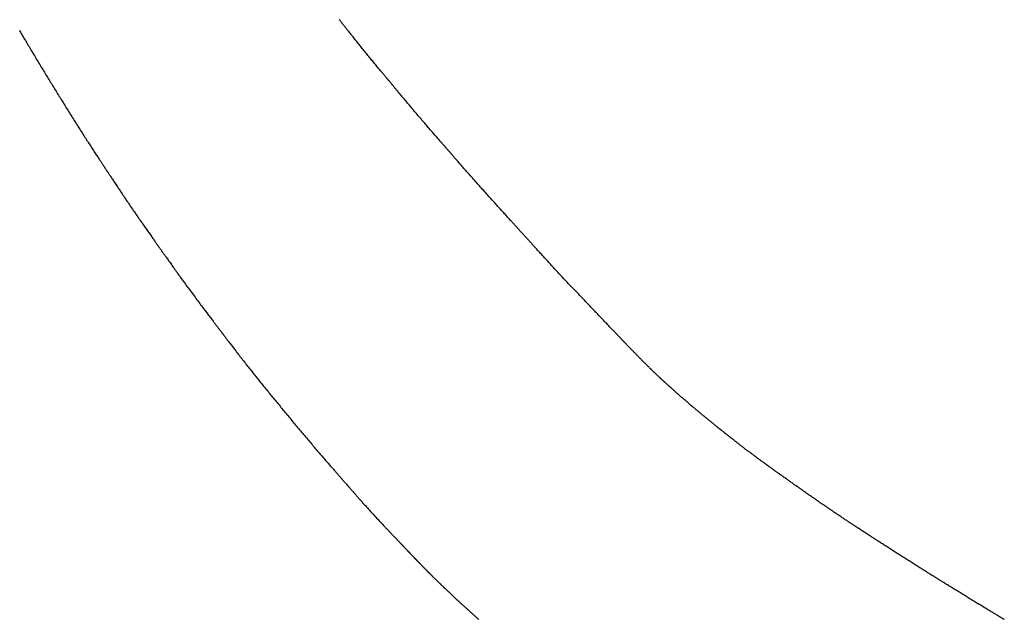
# Model space of a CAD drawing. Header units: millimetres. Extents: x -4577 to 1032787, y -66234 to 201209.
# Tile 153 of 256: x 4372.92 to 4375.88, y -8938.49 to -8936.69. Entities that reach past the tile are written whole.
import ezdxf

# ---------------------------------------------------------------- set-up
doc = ezdxf.new("R2010")
doc.units = ezdxf.units.MM
doc.linetypes.add('510_5_2OG_ELT_1004$0$11-07-22_DS_2OG$0$AUSGEZOGEN', pattern=[0])
doc.layers.add('510_5_2OG_ELT_1004$0$11-07-22_DS_2OG$0$EBENE_1', color=8, linetype='510_5_2OG_ELT_1004$0$11-07-22_DS_2OG$0$AUSGEZOGEN')

# ---------------------------------------------------------------- blocks, each defined once
blk = doc.blocks.new('510_5_2OG_ELT_1004')
at = {"layer": '510_5_2OG_ELT_1004$0$11-07-22_DS_2OG$0$EBENE_1'}
for points in [[(4372.9234, -8936.6688), (4372.9253, -8936.672), (4372.9272, -8936.6753), (4372.9291, -8936.6786), (4372.9311, -8936.682), (4372.9331, -8936.6855), (4372.9352, -8936.689), (4372.9372, -8936.6925), (4372.9393, -8936.6961), (4372.9415, -8936.6998), (4372.9436, -8936.7035), (4372.9458, -8936.7072), (4372.948, -8936.7109), (4372.9502, -8936.7147), (4372.9524, -8936.7185), (4372.9547, -8936.7223), (4372.957, -8936.7261), (4372.9592, -8936.7299), (4372.9615, -8936.7338), (4372.9638, -8936.7376), (4372.9661, -8936.7415), (4372.9684, -8936.7453), (4372.9707, -8936.7492), (4372.973, -8936.753), (4372.9753, -8936.7568), (4372.9776, -8936.7607), (4372.98, -8936.7645), (4372.9823, -8936.7684), (4372.9846, -8936.7722), (4372.9869, -8936.776), (4372.9893, -8936.7799), (4372.9916, -8936.7837), (4372.9939, -8936.7875), (4372.9962, -8936.7914), (4372.9986, -8936.7952), (4373.0009, -8936.799), (4373.0033, -8936.8028), (4373.0056, -8936.8067), (4373.008, -8936.8105), (4373.0103, -8936.8143), (4373.0126, -8936.8181), (4373.015, -8936.8219), (4373.0173, -8936.8258), (4373.0197, -8936.8296), (4373.022, -8936.8334), (4373.0244, -8936.8372), (4373.0267, -8936.841), (4373.0291, -8936.8448), (4373.0314, -8936.8487), (4373.0338, -8936.8525), (4373.0362, -8936.8563), (4373.0385, -8936.8601), (4373.0409, -8936.8639), (4373.0432, -8936.8678), (4373.0456, -8936.8716), (4373.0479, -8936.8754), (4373.0503, -8936.8792), (4373.0526, -8936.883), (4373.055, -8936.8868), (4373.0573, -8936.8906), (4373.0597, -8936.8945), (4373.0621, -8936.8983), (4373.0644, -8936.9021), (4373.0668, -8936.9059), (4373.0692, -8936.9097), (4373.0715, -8936.9135), (4373.0739, -8936.9173), (4373.0763, -8936.9211), (4373.0786, -8936.9249), (4373.081, -8936.9287), (4373.0834, -8936.9325), (4373.0858, -8936.9363), (4373.0882, -8936.9401), (4373.0905, -8936.9439), (4373.0929, -8936.9477), (4373.0953, -8936.9515), (4373.0977, -8936.9553), (4373.1001, -8936.9591), (4373.1025, -8936.9629), (4373.1049, -8936.9667), (4373.1073, -8936.9704), (4373.1097, -8936.9742), (4373.1122, -8936.978), (4373.1146, -8936.9818), (4373.117, -8936.9855), (4373.1194, -8936.9892), (4373.1218, -8936.9929), (4373.1241, -8936.9966), (4373.1265, -8937.0003), (4373.1288, -8937.0039), (4373.1312, -8937.0075), (4373.1335, -8937.011), (4373.1357, -8937.0145), (4373.138, -8937.0179), (4373.1402, -8937.0213), (4373.1423, -8937.0246), (4373.1445, -8937.0279), (4373.1466, -8937.0311), (4373.1486, -8937.0342), (4373.1506, -8937.0373), (4373.1526, -8937.0403), (4373.1545, -8937.0432), (4373.1563, -8937.046), (4373.1581, -8937.0487), (4373.1598, -8937.0513), (4373.1615, -8937.0539), (4373.1631, -8937.0563), (4373.1646, -8937.0586), (4373.1661, -8937.0608), (4373.1675, -8937.0629), (4373.1688, -8937.0649), (4373.17, -8937.0668), (4373.1712, -8937.0685), (4373.1722, -8937.0701), (4373.1732, -8937.0716), (4373.1742, -8937.0731), (4373.175, -8937.0744), (4373.1758, -8937.0756), (4373.1766, -8937.0767), (4373.1772, -8937.0777), (4373.1779, -8937.0787), (4373.179, -8937.0804), (4373.1799, -8937.0817), (4373.1806, -8937.0828), (4373.1816, -8937.0844), (4373.1826, -8937.0858), (4373.1835, -8937.0872), (4373.1843, -8937.0884), (4373.1849, -8937.0893), (4373.1857, -8937.0905), (4373.1871, -8937.0928), (4373.1877, -8937.0937), (4373.1884, -8937.0947), (4373.1891, -8937.0957), (4373.1899, -8937.0969), (4373.1907, -8937.0982), (4373.1916, -8937.0996), (4373.1926, -8937.1011), (4373.1937, -8937.1026), (4373.1948, -8937.1044), (4373.196, -8937.1062), (4373.1973, -8937.1081), (4373.1987, -8937.1102), (4373.2001, -8937.1124), (4373.2016, -8937.1148), (4373.2033, -8937.1172), (4373.2049, -8937.1197), (4373.2067, -8937.1224), (4373.2085, -8937.1252), (4373.2104, -8937.128), (4373.2123, -8937.131), (4373.2144, -8937.134), (4373.2164, -8937.1371), (4373.2186, -8937.1403), (4373.2207, -8937.1436), (4373.223, -8937.1469), (4373.2252, -8937.1503), (4373.2275, -8937.1538), (4373.2299, -8937.1574), (4373.2323, -8937.161), (4373.2347, -8937.1646), (4373.2372, -8937.1683), (4373.2397, -8937.172), (4373.2422, -8937.1758), (4373.2448, -8937.1796), (4373.2474, -8937.1834), (4373.25, -8937.1872), (4373.2526, -8937.1911), (4373.2552, -8937.195), (4373.2578, -8937.1988), (4373.2605, -8937.2027), (4373.2631, -8937.2066), (4373.2658, -8937.2105), (4373.2685, -8937.2144), (4373.2711, -8937.2183), (4373.2738, -8937.2221), (4373.2764, -8937.226), (4373.2791, -8937.2298), (4373.2817, -8937.2336), (4373.2843, -8937.2373), (4373.2869, -8937.2411), (4373.2894, -8937.2447), (4373.292, -8937.2484), (4373.2945, -8937.252), (4373.2969, -8937.2555), (4373.2994, -8937.259), (4373.3018, -8937.2624), (4373.3041, -8937.2658), (4373.3064, -8937.2691), (4373.3087, -8937.2723), (4373.3109, -8937.2754), (4373.313, -8937.2785), (4373.3151, -8937.2815), (4373.3172, -8937.2843), (4373.3191, -8937.2871), (4373.321, -8937.2898), (4373.3229, -8937.2924), (4373.3246, -8937.2949), (4373.3263, -8937.2973), (4373.3279, -8937.2996), (4373.3294, -8937.3017), (4373.3309, -8937.3038), (4373.3322, -8937.3057), (4373.3335, -8937.3074), (4373.3347, -8937.3091), (4373.3358, -8937.3107), (4373.3368, -8937.3121), (4373.3377, -8937.3135), (4373.3386, -8937.3147), (4373.3394, -8937.3158), (4373.3402, -8937.3169), (4373.3409, -8937.3179), (4373.342, -8937.3195), (4373.343, -8937.3209), (4373.3438, -8937.322), (4373.3449, -8937.3236), (4373.3455, -8937.3245), (4373.3468, -8937.3262), (4373.3476, -8937.3274), (4373.3483, -8937.3283), (4373.3491, -8937.3295), (4373.3501, -8937.3309), (4373.3507, -8937.3318), (4373.3513, -8937.3327), (4373.352, -8937.3337), (4373.3528, -8937.3348), (4373.3537, -8937.336), (4373.3546, -8937.3373), (4373.3556, -8937.3387), (4373.3566, -8937.3402), (4373.3578, -8937.3418), (4373.359, -8937.3435), (4373.3603, -8937.3454), (4373.3617, -8937.3474), (4373.3632, -8937.3495), (4373.3648, -8937.3517), (4373.3665, -8937.3541), (4373.3682, -8937.3566), (4373.3701, -8937.3592), (4373.372, -8937.3619), (4373.374, -8937.3647), (4373.3761, -8937.3676), (4373.3782, -8937.3706), (4373.3804, -8937.3737), (4373.3827, -8937.3769), (4373.385, -8937.3802), (4373.3874, -8937.3835), (4373.3898, -8937.3869), (4373.3923, -8937.3904), (4373.3948, -8937.394), (4373.3974, -8937.3976), (4373.4, -8937.4012), (4373.4027, -8937.4049), (4373.4054, -8937.4087), (4373.4081, -8937.4125), (4373.4109, -8937.4163), (4373.4137, -8937.4202), (4373.4165, -8937.4241), (4373.4194, -8937.428), (4373.4222, -8937.432), (4373.4251, -8937.4359), (4373.428, -8937.4399), (4373.4309, -8937.4438), (4373.4338, -8937.4478), (4373.4367, -8937.4518), (4373.4397, -8937.4557), (4373.4426, -8937.4597), (4373.4455, -8937.4636), (4373.4484, -8937.4675), (4373.4513, -8937.4714), (4373.4541, -8937.4753), (4373.457, -8937.4791), (4373.4598, -8937.4829), (4373.4626, -8937.4867), (4373.4654, -8937.4904), (4373.4682, -8937.4941), (4373.4709, -8937.4977), (4373.4736, -8937.5013), (4373.4762, -8937.5048), (4373.4788, -8937.5082), (4373.4814, -8937.5116), (4373.4839, -8937.5149), (4373.4863, -8937.5181), (4373.4887, -8937.5213), (4373.491, -8937.5244), (4373.4933, -8937.5273), (4373.4955, -8937.5302), (4373.4976, -8937.533), (4373.4997, -8937.5358), (4373.5017, -8937.5384), (4373.5036, -8937.5409), (4373.5054, -8937.5432), (4373.5071, -8937.5455), (4373.5088, -8937.5477), (4373.5103, -8937.5497), (4373.5118, -8937.5516), (4373.5131, -8937.5534), (4373.5144, -8937.5551), (4373.5156, -8937.5567), (4373.5168, -8937.5582), (4373.5178, -8937.5596), (4373.5188, -8937.5609), (4373.5198, -8937.5621), (4373.5206, -8937.5633), (4373.5214, -8937.5643), (4373.5222, -8937.5653), (4373.5228, -8937.5662), (4373.524, -8937.5678), (4373.5251, -8937.5691), (4373.5259, -8937.5703), (4373.5267, -8937.5712), (4373.5278, -8937.5727), (4373.5287, -8937.5739), (4373.5296, -8937.575), (4373.5306, -8937.5764), (4373.5312, -8937.5772), (4373.5319, -8937.5781), (4373.5327, -8937.5792), (4373.5337, -8937.5805), (4373.5349, -8937.582), (4373.5355, -8937.5828), (4373.5362, -8937.5838), (4373.537, -8937.5848), (4373.5378, -8937.5858), (4373.5387, -8937.587), (4373.5396, -8937.5882), (4373.5406, -8937.5895), (4373.5417, -8937.5909), (4373.5428, -8937.5924), (4373.544, -8937.594), (4373.5453, -8937.5957), (4373.5467, -8937.5975), (4373.5482, -8937.5994), (4373.5497, -8937.6015), (4373.5513, -8937.6036), (4373.553, -8937.6058), (4373.5548, -8937.6082), (4373.5567, -8937.6106), (4373.5586, -8937.6132), (4373.5606, -8937.6158), (4373.5627, -8937.6185), (4373.5648, -8937.6213), (4373.567, -8937.6241), (4373.5693, -8937.6271), (4373.5716, -8937.6301), (4373.5739, -8937.6332), (4373.5763, -8937.6363), (4373.5788, -8937.6395), (4373.5813, -8937.6428), (4373.5838, -8937.6461), (4373.5864, -8937.6494), (4373.5891, -8937.6528), (4373.5917, -8937.6562), (4373.5944, -8937.6597), (4373.5971, -8937.6632), (4373.5999, -8937.6667), (4373.6026, -8937.6703), (4373.6054, -8937.6738), (4373.6082, -8937.6774), (4373.6111, -8937.681), (4373.6139, -8937.6846), (4373.6167, -8937.6882), (4373.6196, -8937.6919), (4373.6225, -8937.6955), (4373.6253, -8937.6991), (4373.6282, -8937.7027), (4373.6311, -8937.7063), (4373.6339, -8937.7099), (4373.6368, -8937.7134), (4373.6397, -8937.717), (4373.6426, -8937.7206), (4373.6455, -8937.7242), (4373.6484, -8937.7278), (4373.6513, -8937.7314), (4373.6542, -8937.7349), (4373.6571, -8937.7385), (4373.66, -8937.7421), (4373.6629, -8937.7456), (4373.6658, -8937.7492), (4373.6687, -8937.7528), (4373.6716, -8937.7563), (4373.6745, -8937.7599), (4373.6774, -8937.7635), (4373.6804, -8937.767), (4373.6833, -8937.7706), (4373.6862, -8937.7741), (4373.6891, -8937.7777), (4373.692, -8937.7813), (4373.695, -8937.7848), (4373.6979, -8937.7884), (4373.7008, -8937.7919), (4373.7037, -8937.7955), (4373.7067, -8937.799), (4373.7096, -8937.8026), (4373.7125, -8937.8061), (4373.7154, -8937.8097), (4373.7184, -8937.8132), (4373.7213, -8937.8168), (4373.7242, -8937.8204), (4373.7271, -8937.8239), (4373.7301, -8937.8275), (4373.733, -8937.831), (4373.7359, -8937.8346), (4373.7389, -8937.8381), (4373.7418, -8937.8417), (4373.7447, -8937.8452), (4373.7477, -8937.8487), (4373.7506, -8937.8523), (4373.7535, -8937.8558), (4373.7565, -8937.8594), (4373.7594, -8937.8629), (4373.7624, -8937.8665), (4373.7653, -8937.87), (4373.7683, -8937.8735), (4373.7712, -8937.8771), (4373.7742, -8937.8806), (4373.7771, -8937.8841), (4373.7801, -8937.8876), (4373.783, -8937.8912), (4373.786, -8937.8947), (4373.789, -8937.8982), (4373.792, -8937.9017), (4373.7949, -8937.9052), (4373.7979, -8937.9087), (4373.8009, -8937.9122), (4373.8039, -8937.9157), (4373.8068, -8937.9192), (4373.8098, -8937.9227), (4373.8128, -8937.9261), (4373.8157, -8937.9295), (4373.8186, -8937.9329), (4373.8215, -8937.9363), (4373.8244, -8937.9397), (4373.8273, -8937.943), (4373.8301, -8937.9462), (4373.8329, -8937.9495), (4373.8357, -8937.9527), (4373.8384, -8937.9558), (4373.8411, -8937.9589), (4373.8437, -8937.9619), (4373.8463, -8937.9649), (4373.8489, -8937.9679), (4373.8514, -8937.9707), (4373.8538, -8937.9736), (4373.8562, -8937.9763), (4373.8585, -8937.979), (4373.8608, -8937.9816), (4373.863, -8937.9841), (4373.8652, -8937.9865), (4373.8672, -8937.9889), (4373.8692, -8937.9912), (4373.8711, -8937.9934), (4373.873, -8937.9954), (4373.8747, -8937.9975), (4373.8764, -8937.9994), (4373.878, -8938.0012), (4373.8795, -8938.0029), (4373.881, -8938.0046), (4373.8823, -8938.0062), (4373.8837, -8938.0077), (4373.8849, -8938.0091), (4373.8861, -8938.0105), (4373.8872, -8938.0118), (4373.8883, -8938.013), (4373.8893, -8938.0142), (4373.8903, -8938.0153), (4373.8912, -8938.0163), (4373.8921, -8938.0174), (4373.893, -8938.0183), (4373.8938, -8938.0192), (4373.8946, -8938.0201), (4373.8953, -8938.021), (4373.896, -8938.0218), (4373.8973, -8938.0233), (4373.8986, -8938.0247), (4373.8998, -8938.0261), (4373.9009, -8938.0274), (4373.902, -8938.0287), (4373.9031, -8938.0299), (4373.9043, -8938.0312), (4373.9054, -8938.0325), (4373.9066, -8938.0339), (4373.9085, -8938.0361), (4373.9092, -8938.0368), (4373.9099, -8938.0376), (4373.9106, -8938.0384), (4373.9113, -8938.0393), (4373.9121, -8938.0402), (4373.9129, -8938.0411), (4373.9137, -8938.042), (4373.9145, -8938.043), (4373.9154, -8938.044), (4373.9163, -8938.045), (4373.9173, -8938.0461), (4373.9183, -8938.0472), (4373.9193, -8938.0484), (4373.9204, -8938.0496), (4373.9215, -8938.0509), (4373.9226, -8938.0522), (4373.9238, -8938.0536), (4373.9251, -8938.055), (4373.9264, -8938.0565), (4373.9278, -8938.0581), (4373.9292, -8938.0597), (4373.9306, -8938.0613), (4373.9321, -8938.063), (4373.9336, -8938.0648), (4373.9352, -8938.0666), (4373.9368, -8938.0684), (4373.9385, -8938.0703), (4373.9402, -8938.0723), (4373.942, -8938.0743), (4373.9437, -8938.0763), (4373.9455, -8938.0783), (4373.9474, -8938.0804), (4373.9493, -8938.0825), (4373.9512, -8938.0847), (4373.9531, -8938.0869), (4373.955, -8938.0891), (4373.957, -8938.0913), (4373.959, -8938.0935), (4373.961, -8938.0958), (4373.9631, -8938.0981), (4373.9651, -8938.1004), (4373.9672, -8938.1027), (4373.9693, -8938.105), (4373.9714, -8938.1074), (4373.9735, -8938.1097), (4373.9756, -8938.1121), (4373.9778, -8938.1144), (4373.9799, -8938.1168), (4373.9821, -8938.1191), (4373.9842, -8938.1215), (4373.9864, -8938.1238), (4373.9885, -8938.1261), (4373.9906, -8938.1285), (4373.9928, -8938.1308), (4373.9949, -8938.1331), (4373.9971, -8938.1354), (4373.9992, -8938.1377), (4374.0013, -8938.1399), (4374.0034, -8938.1422), (4374.0055, -8938.1444), (4374.0075, -8938.1466), (4374.0096, -8938.1488), (4374.0116, -8938.151), (4374.0136, -8938.1531), (4374.0156, -8938.1552), (4374.0176, -8938.1573), (4374.0195, -8938.1594), (4374.0214, -8938.1614), (4374.0233, -8938.1634), (4374.0251, -8938.1653), (4374.027, -8938.1672), (4374.0287, -8938.1691), (4374.0305, -8938.1709), (4374.0322, -8938.1727), (4374.0338, -8938.1745), (4374.0355, -8938.1762), (4374.037, -8938.1778), (4374.0386, -8938.1794), (4374.0401, -8938.181), (4374.0415, -8938.1825), (4374.0429, -8938.184), (4374.0442, -8938.1854), (4374.0455, -8938.1868), (4374.0468, -8938.1881), (4374.048, -8938.1894), (4374.0492, -8938.1906), (4374.0503, -8938.1918), (4374.0514, -8938.193), (4374.0525, -8938.1941), (4374.0536, -8938.1952), (4374.0546, -8938.1962), (4374.0555, -8938.1973), (4374.0565, -8938.1983), (4374.0574, -8938.1992), (4374.0583, -8938.2002), (4374.0592, -8938.2011), (4374.0601, -8938.202), (4374.0609, -8938.2029), (4374.0617, -8938.2037), (4374.0625, -8938.2046), (4374.0633, -8938.2054), (4374.0641, -8938.2062), (4374.0648, -8938.207), (4374.0656, -8938.2078), (4374.0663, -8938.2086), (4374.0671, -8938.2094), (4374.0678, -8938.2101), (4374.0685, -8938.2109), (4374.0693, -8938.2117), (4374.07, -8938.2124), (4374.0707, -8938.2132), (4374.0715, -8938.214), (4374.0722, -8938.2147), (4374.0729, -8938.2155), (4374.0737, -8938.2163), (4374.0744, -8938.217), (4374.0751, -8938.2178), (4374.0758, -8938.2186), (4374.0766, -8938.2193), (4374.0773, -8938.2201), (4374.078, -8938.2209), (4374.0788, -8938.2216), (4374.0795, -8938.2224), (4374.0802, -8938.2232), (4374.0809, -8938.2239), (4374.0817, -8938.2247), (4374.0824, -8938.2255), (4374.0831, -8938.2262), (4374.0839, -8938.227), (4374.0846, -8938.2278), (4374.0853, -8938.2285), (4374.0861, -8938.2293), (4374.0868, -8938.2301), (4374.0875, -8938.2309), (4374.0883, -8938.2316), (4374.089, -8938.2324), (4374.0897, -8938.2332), (4374.0905, -8938.2339), (4374.0912, -8938.2347), (4374.0919, -8938.2355), (4374.0927, -8938.2362), (4374.0934, -8938.237), (4374.0941, -8938.2378), (4374.0949, -8938.2385), (4374.0956, -8938.2393), (4374.0963, -8938.2401), (4374.0971, -8938.2409), (4374.0978, -8938.2416), (4374.0985, -8938.2424), (4374.0993, -8938.2432), (4374.1, -8938.2439), (4374.1007, -8938.2447), (4374.1015, -8938.2455), (4374.1022, -8938.2462), (4374.1029, -8938.247), (4374.1037, -8938.2478), (4374.1044, -8938.2486), (4374.1051, -8938.2493), (4374.1059, -8938.2501), (4374.1066, -8938.2509), (4374.1074, -8938.2516), (4374.1081, -8938.2524), (4374.1088, -8938.2532), (4374.1096, -8938.2539), (4374.1103, -8938.2547), (4374.111, -8938.2555), (4374.1118, -8938.2563), (4374.1125, -8938.257), (4374.1133, -8938.2578), (4374.114, -8938.2586), (4374.1147, -8938.2593), (4374.1155, -8938.2601), (4374.1162, -8938.2609), (4374.117, -8938.2616), (4374.1177, -8938.2624), (4374.1184, -8938.2632), (4374.1192, -8938.2639), (4374.1199, -8938.2647), (4374.1207, -8938.2655), (4374.1214, -8938.2662), (4374.1222, -8938.267), (4374.1229, -8938.2678), (4374.1236, -8938.2685), (4374.1244, -8938.2693), (4374.1251, -8938.27), (4374.1259, -8938.2708), (4374.1266, -8938.2716), (4374.1274, -8938.2723), (4374.1281, -8938.2731), (4374.1289, -8938.2739), (4374.1296, -8938.2746), (4374.1303, -8938.2754), (4374.1311, -8938.2762), (4374.1318, -8938.2769), (4374.1326, -8938.2777), (4374.1333, -8938.2785), (4374.1341, -8938.2792), (4374.1348, -8938.28), (4374.1355, -8938.2807), (4374.1363, -8938.2815), (4374.137, -8938.2823), (4374.1378, -8938.283), (4374.1385, -8938.2838), (4374.1393, -8938.2846), (4374.14, -8938.2853), (4374.1408, -8938.2861), (4374.1415, -8938.2868), (4374.1423, -8938.2876), (4374.143, -8938.2884), (4374.1437, -8938.2891), (4374.1445, -8938.2899), (4374.1452, -8938.2907), (4374.146, -8938.2914), (4374.1467, -8938.2922), (4374.1475, -8938.2929), (4374.1482, -8938.2937), (4374.149, -8938.2945), (4374.1497, -8938.2952), (4374.1505, -8938.296), (4374.1512, -8938.2967), (4374.152, -8938.2975), (4374.1527, -8938.2983), (4374.1535, -8938.299), (4374.1542, -8938.2998), (4374.155, -8938.3005), (4374.1557, -8938.3013), (4374.1565, -8938.302), (4374.1572, -8938.3028), (4374.158, -8938.3035), (4374.1587, -8938.3043), (4374.1595, -8938.3051), (4374.1602, -8938.3058), (4374.161, -8938.3065), (4374.1618, -8938.3073), (4374.1625, -8938.308), (4374.1632, -8938.3088), (4374.164, -8938.3095), (4374.1647, -8938.3102), (4374.1654, -8938.3109), (4374.1662, -8938.3116), (4374.1676, -8938.313), (4374.169, -8938.3144), (4374.1703, -8938.3157), (4374.1716, -8938.317), (4374.1729, -8938.3182), (4374.1741, -8938.3194), (4374.1752, -8938.3205), (4374.1763, -8938.3215), (4374.1773, -8938.3225), (4374.1782, -8938.3233), (4374.179, -8938.3241), (4374.1804, -8938.3255), (4374.1816, -8938.3267), (4374.1826, -8938.3276), (4374.1841, -8938.3291), (4374.1852, -8938.3302), (4374.1865, -8938.3314), (4374.1873, -8938.3322), (4374.1883, -8938.3332), (4374.1896, -8938.3345), (4374.1904, -8938.3352), (4374.1913, -8938.3361), (4374.1922, -8938.337), (4374.1933, -8938.338), (4374.1945, -8938.3392), (4374.1965, -8938.3412), (4374.1972, -8938.3419), (4374.198, -8938.3426), (4374.1987, -8938.3433), (4374.1995, -8938.3441), (4374.2004, -8938.3449), (4374.2012, -8938.3457), (4374.2021, -8938.3465), (4374.2029, -8938.3474), (4374.2038, -8938.3482), (4374.2047, -8938.3491), (4374.2057, -8938.35), (4374.2066, -8938.3509), (4374.2076, -8938.3519), (4374.2086, -8938.3528), (4374.2095, -8938.3537), (4374.2105, -8938.3547), (4374.2116, -8938.3557), (4374.2126, -8938.3566), (4374.2136, -8938.3576), (4374.2146, -8938.3586), (4374.2157, -8938.3596), (4374.2167, -8938.3606), (4374.2178, -8938.3616), (4374.2189, -8938.3626), (4374.2199, -8938.3636), (4374.221, -8938.3646), (4374.2221, -8938.3656), (4374.2231, -8938.3666), (4374.2242, -8938.3676), (4374.2252, -8938.3686), (4374.2263, -8938.3696), (4374.2274, -8938.3705), (4374.2284, -8938.3715), (4374.2294, -8938.3725), (4374.2305, -8938.3734), (4374.2315, -8938.3744), (4374.2325, -8938.3753), (4374.2335, -8938.3763), (4374.2345, -8938.3772), (4374.2355, -8938.3781), (4374.2364, -8938.3789), (4374.2374, -8938.3798), (4374.2383, -8938.3807), (4374.2392, -8938.3815), (4374.2401, -8938.3823), (4374.241, -8938.3831), (4374.2418, -8938.3839), (4374.2427, -8938.3846), (4374.2435, -8938.3854), (4374.2442, -8938.3861), (4374.2457, -8938.3874), (4374.2471, -8938.3887), (4374.2483, -8938.3898), (4374.2494, -8938.3908), (4374.2504, -8938.3917), (4374.2513, -8938.3925), (4374.2527, -8938.3938), (4374.2538, -8938.3948), (4374.2555, -8938.3963), (4374.2573, -8938.3979), (4374.2581, -8938.3987), (4374.2599, -8938.4003), (4374.2607, -8938.4011), (4374.2616, -8938.4019), (4374.2627, -8938.4029), (4374.2639, -8938.404), (4374.266, -8938.4059), (4374.2668, -8938.4066), (4374.2676, -8938.4073), (4374.2684, -8938.4081), (4374.2693, -8938.4089), (4374.2702, -8938.4097), (4374.2711, -8938.4105), (4374.2721, -8938.4114), (4374.2731, -8938.4123), (4374.2741, -8938.4132), (4374.2751, -8938.4142), (4374.2762, -8938.4151), (4374.2773, -8938.4161), (4374.2784, -8938.4171), (4374.2795, -8938.4182), (4374.2807, -8938.4192), (4374.2818, -8938.4202), (4374.283, -8938.4213), (4374.2842, -8938.4224), (4374.2854, -8938.4235), (4374.2867, -8938.4246), (4374.2879, -8938.4257), (4374.2891, -8938.4268), (4374.2904, -8938.4279), (4374.2917, -8938.429), (4374.2929, -8938.4302), (4374.2942, -8938.4313), (4374.2955, -8938.4324), (4374.2967, -8938.4336), (4374.298, -8938.4347), (4374.2993, -8938.4358), (4374.3006, -8938.4369), (4374.3019, -8938.4381), (4374.3031, -8938.4392), (4374.3044, -8938.4403)], [(4375.8832, -8938.4404), (4375.8815, -8938.4394), (4375.8801, -8938.4386), (4375.879, -8938.4379), (4375.8774, -8938.4369), (4375.8765, -8938.4364), (4375.874, -8938.4349), (4375.8731, -8938.4344), (4375.872, -8938.4337), (4375.8698, -8938.4324), (4375.8689, -8938.4318), (4375.868, -8938.4312), (4375.8669, -8938.4306), (4375.8658, -8938.4299), (4375.8645, -8938.4292), (4375.8632, -8938.4284), (4375.8618, -8938.4275), (4375.8602, -8938.4266), (4375.8586, -8938.4256), (4375.8569, -8938.4246), (4375.855, -8938.4234), (4375.853, -8938.4223), (4375.851, -8938.421), (4375.8488, -8938.4197), (4375.8466, -8938.4184), (4375.8442, -8938.417), (4375.8418, -8938.4155), (4375.8393, -8938.414), (4375.8367, -8938.4124), (4375.8341, -8938.4108), (4375.8313, -8938.4092), (4375.8285, -8938.4075), (4375.8257, -8938.4058), (4375.8228, -8938.404), (4375.8198, -8938.4022), (4375.8168, -8938.4004), (4375.8137, -8938.3985), (4375.8106, -8938.3966), (4375.8075, -8938.3947), (4375.8043, -8938.3928), (4375.801, -8938.3908), (4375.7978, -8938.3889), (4375.7945, -8938.3869), (4375.7912, -8938.3849), (4375.7879, -8938.3828), (4375.7846, -8938.3808), (4375.7812, -8938.3788), (4375.7779, -8938.3767), (4375.7745, -8938.3747), (4375.7712, -8938.3726), (4375.7678, -8938.3706), (4375.7645, -8938.3685), (4375.7612, -8938.3665), (4375.7579, -8938.3645), (4375.7546, -8938.3624), (4375.7513, -8938.3604), (4375.7481, -8938.3584), (4375.7449, -8938.3564), (4375.7417, -8938.3545), (4375.7386, -8938.3525), (4375.7355, -8938.3506), (4375.7324, -8938.3487), (4375.7294, -8938.3469), (4375.7264, -8938.345), (4375.7235, -8938.3433), (4375.7207, -8938.3415), (4375.7179, -8938.3398), (4375.7152, -8938.3381), (4375.7126, -8938.3364), (4375.71, -8938.3349), (4375.7075, -8938.3333), (4375.7051, -8938.3318), (4375.7028, -8938.3304), (4375.7005, -8938.329), (4375.6984, -8938.3276), (4375.6964, -8938.3264), (4375.6944, -8938.3251), (4375.6926, -8938.324), (4375.6908, -8938.3229), (4375.6892, -8938.3219), (4375.6876, -8938.3209), (4375.6862, -8938.3201), (4375.6849, -8938.3192), (4375.6837, -8938.3185), (4375.6825, -8938.3177), (4375.6815, -8938.3171), (4375.6805, -8938.3165), (4375.6788, -8938.3154), (4375.6774, -8938.3145), (4375.6762, -8938.3138), (4375.6746, -8938.3128), (4375.6734, -8938.3121), (4375.6722, -8938.3113), (4375.6703, -8938.3102), (4375.6693, -8938.3095), (4375.6681, -8938.3088), (4375.6666, -8938.3078), (4375.6657, -8938.3073), (4375.6647, -8938.3067), (4375.6637, -8938.3061), (4375.6626, -8938.3054), (4375.6614, -8938.3046), (4375.6601, -8938.3038), (4375.6587, -8938.3029), (4375.6572, -8938.302), (4375.6556, -8938.301), (4375.6539, -8938.3), (4375.6521, -8938.2989), (4375.6502, -8938.2977), (4375.6483, -8938.2964), (4375.6462, -8938.2951), (4375.644, -8938.2938), (4375.6417, -8938.2924), (4375.6394, -8938.2909), (4375.637, -8938.2894), (4375.6345, -8938.2878), (4375.6319, -8938.2862), (4375.6293, -8938.2846), (4375.6266, -8938.2829), (4375.6238, -8938.2812), (4375.621, -8938.2794), (4375.6182, -8938.2776), (4375.6152, -8938.2758), (4375.6123, -8938.2739), (4375.6093, -8938.2721), (4375.6062, -8938.2701), (4375.6032, -8938.2682), (4375.6001, -8938.2663), (4375.5969, -8938.2643), (4375.5938, -8938.2623), (4375.5906, -8938.2603), (4375.5874, -8938.2583), (4375.5842, -8938.2562), (4375.581, -8938.2542), (4375.5778, -8938.2521), (4375.5746, -8938.2501), (4375.5713, -8938.248), (4375.5681, -8938.246), (4375.5649, -8938.2439), (4375.5617, -8938.2419), (4375.5585, -8938.2399), (4375.5554, -8938.2378), (4375.5522, -8938.2358), (4375.5491, -8938.2338), (4375.546, -8938.2318), (4375.5429, -8938.2298), (4375.5399, -8938.2279), (4375.5369, -8938.2259), (4375.5339, -8938.224), (4375.531, -8938.2221), (4375.5281, -8938.2202), (4375.5253, -8938.2184), (4375.5225, -8938.2166), (4375.5198, -8938.2148), (4375.5171, -8938.2131), (4375.5145, -8938.2114), (4375.5119, -8938.2097), (4375.5094, -8938.2081), (4375.507, -8938.2065), (4375.5046, -8938.205), (4375.5024, -8938.2035), (4375.5002, -8938.2021), (4375.498, -8938.2007), (4375.496, -8938.1994), (4375.494, -8938.1981), (4375.4922, -8938.1969), (4375.4904, -8938.1957), (4375.4887, -8938.1946), (4375.4871, -8938.1936), (4375.4856, -8938.1926), (4375.4842, -8938.1917), (4375.4828, -8938.1908), (4375.4815, -8938.1899), (4375.4803, -8938.1892), (4375.4792, -8938.1884), (4375.4781, -8938.1877), (4375.4771, -8938.187), (4375.4761, -8938.1864), (4375.4752, -8938.1858), (4375.4736, -8938.1847), (4375.4721, -8938.1838), (4375.4708, -8938.1829), (4375.4696, -8938.1822), (4375.4685, -8938.1815), (4375.4676, -8938.1808), (4375.4666, -8938.1802), (4375.4658, -8938.1797), (4375.4649, -8938.1791), (4375.464, -8938.1785), (4375.4631, -8938.1779), (4375.4622, -8938.1773), (4375.4612, -8938.1767), (4375.4601, -8938.1759), (4375.4589, -8938.1752), (4375.4576, -8938.1743), (4375.4562, -8938.1734), (4375.4538, -8938.1719), (4375.4529, -8938.1713), (4375.452, -8938.1707), (4375.4511, -8938.1701), (4375.45, -8938.1694), (4375.449, -8938.1687), (4375.4479, -8938.168), (4375.4467, -8938.1672), (4375.4454, -8938.1664), (4375.4442, -8938.1656), (4375.4428, -8938.1647), (4375.4414, -8938.1638), (4375.4399, -8938.1628), (4375.4384, -8938.1618), (4375.4368, -8938.1608), (4375.4352, -8938.1597), (4375.4335, -8938.1586), (4375.4317, -8938.1575), (4375.4299, -8938.1563), (4375.4281, -8938.1551), (4375.4262, -8938.1538), (4375.4243, -8938.1526), (4375.4223, -8938.1513), (4375.4203, -8938.15), (4375.4182, -8938.1486), (4375.4162, -8938.1473), (4375.4141, -8938.1459), (4375.4119, -8938.1445), (4375.4098, -8938.1431), (4375.4076, -8938.1416), (4375.4054, -8938.1402), (4375.4032, -8938.1387), (4375.4009, -8938.1372), (4375.3987, -8938.1357), (4375.3964, -8938.1342), (4375.3941, -8938.1327), (4375.3918, -8938.1311), (4375.3895, -8938.1296), (4375.3872, -8938.1281), (4375.3849, -8938.1265), (4375.3826, -8938.125), (4375.3803, -8938.1234), (4375.378, -8938.1219), (4375.3757, -8938.1203), (4375.3734, -8938.1188), (4375.3711, -8938.1172), (4375.3689, -8938.1157), (4375.3666, -8938.1141), (4375.3644, -8938.1126), (4375.3622, -8938.1111), (4375.36, -8938.1096), (4375.3578, -8938.1081), (4375.3557, -8938.1067), (4375.3536, -8938.1052), (4375.3515, -8938.1038), (4375.3495, -8938.1024), (4375.3475, -8938.1011), (4375.3456, -8938.0997), (4375.3436, -8938.0984), (4375.3418, -8938.0971), (4375.34, -8938.0958), (4375.3382, -8938.0946), (4375.3365, -8938.0934), (4375.3348, -8938.0923), (4375.3332, -8938.0912), (4375.3317, -8938.0901), (4375.3302, -8938.0891), (4375.3288, -8938.0881), (4375.3274, -8938.0872), (4375.3261, -8938.0863), (4375.3249, -8938.0854), (4375.3238, -8938.0846), (4375.3227, -8938.0839), (4375.3217, -8938.0832), (4375.3208, -8938.0826), (4375.3191, -8938.0814), (4375.3177, -8938.0804), (4375.3165, -8938.0796), (4375.3155, -8938.0789), (4375.314, -8938.0778), (4375.3126, -8938.0769), (4375.3104, -8938.0753), (4375.3091, -8938.0744), (4375.3082, -8938.0738), (4375.3072, -8938.0731), (4375.3059, -8938.0722), (4375.3036, -8938.0706), (4375.3027, -8938.07), (4375.3018, -8938.0694), (4375.3008, -8938.0687), (4375.2997, -8938.0679), (4375.2986, -8938.0671), (4375.2973, -8938.0663), (4375.2961, -8938.0654), (4375.2947, -8938.0645), (4375.2933, -8938.0635), (4375.2918, -8938.0625), (4375.2903, -8938.0614), (4375.2887, -8938.0603), (4375.2871, -8938.0592), (4375.2854, -8938.058), (4375.2837, -8938.0568), (4375.282, -8938.0556), (4375.2802, -8938.0543), (4375.2783, -8938.0531), (4375.2764, -8938.0517), (4375.2745, -8938.0504), (4375.2726, -8938.049), (4375.2706, -8938.0477), (4375.2686, -8938.0463), (4375.2665, -8938.0448), (4375.2645, -8938.0434), (4375.2624, -8938.0419), (4375.2603, -8938.0405), (4375.2582, -8938.039), (4375.2561, -8938.0375), (4375.254, -8938.036), (4375.2518, -8938.0345), (4375.2497, -8938.033), (4375.2475, -8938.0315), (4375.2454, -8938.0299), (4375.2432, -8938.0284), (4375.241, -8938.0269), (4375.2389, -8938.0254), (4375.2368, -8938.0239), (4375.2346, -8938.0223), (4375.2325, -8938.0208), (4375.2304, -8938.0194), (4375.2283, -8938.0179), (4375.2263, -8938.0164), (4375.2242, -8938.0149), (4375.2222, -8938.0135), (4375.2202, -8938.0121), (4375.2183, -8938.0107), (4375.2163, -8938.0093), (4375.2144, -8938.0079), (4375.2126, -8938.0066), (4375.2108, -8938.0053), (4375.209, -8938.004), (4375.2072, -8938.0028), (4375.2055, -8938.0015), (4375.2039, -8938.0004), (4375.2023, -8937.9992), (4375.2007, -8937.9981), (4375.1992, -8937.997), (4375.1978, -8937.996), (4375.1964, -8937.995), (4375.1951, -8937.994), (4375.1938, -8937.9931), (4375.1926, -8937.9923), (4375.1915, -8937.9915), (4375.1905, -8937.9907), (4375.1895, -8937.99), (4375.1886, -8937.9893), (4375.1869, -8937.9882), (4375.1855, -8937.9871), (4375.1843, -8937.9863), (4375.1833, -8937.9855), (4375.1818, -8937.9845), (4375.1804, -8937.9835), (4375.1791, -8937.9825), (4375.1782, -8937.9819), (4375.1767, -8937.9808), (4375.1757, -8937.9801), (4375.1746, -8937.9793), (4375.1724, -8937.9777), (4375.1716, -8937.9771), (4375.1707, -8937.9765), (4375.1698, -8937.9758), (4375.1687, -8937.9751), (4375.1676, -8937.9743), (4375.1665, -8937.9735), (4375.1653, -8937.9726), (4375.164, -8937.9717), (4375.1627, -8937.9707), (4375.1613, -8937.9697), (4375.1598, -8937.9687), (4375.1583, -8937.9676), (4375.1568, -8937.9665), (4375.1552, -8937.9653), (4375.1536, -8937.9641), (4375.1519, -8937.9629), (4375.1502, -8937.9616), (4375.1484, -8937.9604), (4375.1466, -8937.9591), (4375.1448, -8937.9577), (4375.1429, -8937.9564), (4375.141, -8937.955), (4375.1391, -8937.9536), (4375.1372, -8937.9522), (4375.1353, -8937.9507), (4375.1333, -8937.9493), (4375.1313, -8937.9478), (4375.1293, -8937.9463), (4375.1273, -8937.9448), (4375.1252, -8937.9433), (4375.1232, -8937.9418), (4375.1212, -8937.9403), (4375.1191, -8937.9387), (4375.1171, -8937.9372), (4375.1151, -8937.9357), (4375.113, -8937.9341), (4375.111, -8937.9326), (4375.109, -8937.931), (4375.107, -8937.9295), (4375.105, -8937.928), (4375.103, -8937.9265), (4375.101, -8937.9249), (4375.0991, -8937.9234), (4375.0971, -8937.9219), (4375.0952, -8937.9205), (4375.0933, -8937.919), (4375.0915, -8937.9175), (4375.0896, -8937.9161), (4375.0878, -8937.9147), (4375.086, -8937.9133), (4375.0842, -8937.9119), (4375.0825, -8937.9105), (4375.0808, -8937.9092), (4375.0791, -8937.9079), (4375.0775, -8937.9066), (4375.0759, -8937.9054), (4375.0744, -8937.9042), (4375.0729, -8937.903), (4375.0714, -8937.9018), (4375.07, -8937.9007), (4375.0686, -8937.8996), (4375.0673, -8937.8986), (4375.0661, -8937.8976), (4375.0648, -8937.8966), (4375.0637, -8937.8957), (4375.0626, -8937.8948), (4375.0615, -8937.894), (4375.0605, -8937.8932), (4375.0595, -8937.8924), (4375.0586, -8937.8917), (4375.0578, -8937.891), (4375.0569, -8937.8904), (4375.0554, -8937.8892), (4375.054, -8937.888), (4375.0527, -8937.887), (4375.0516, -8937.8861), (4375.0505, -8937.8853), (4375.0496, -8937.8845), (4375.0487, -8937.8838), (4375.0479, -8937.8832), (4375.0463, -8937.882), (4375.0448, -8937.8808), (4375.0433, -8937.8796), (4375.0425, -8937.879), (4375.0417, -8937.8783), (4375.0408, -8937.8776), (4375.0399, -8937.8769), (4375.039, -8937.8762), (4375.0379, -8937.8753), (4375.0368, -8937.8745), (4375.0357, -8937.8735), (4375.0344, -8937.8725), (4375.033, -8937.8715), (4375.0308, -8937.8697), (4375.03, -8937.8691), (4375.0292, -8937.8684), (4375.0283, -8937.8677), (4375.0274, -8937.867), (4375.0265, -8937.8663), (4375.0256, -8937.8656), (4375.0246, -8937.8648), (4375.0236, -8937.864), (4375.0226, -8937.8632), (4375.0216, -8937.8624), (4375.0205, -8937.8616), (4375.0194, -8937.8607), (4375.0184, -8937.8599), (4375.0172, -8937.859), (4375.0161, -8937.8581), (4375.015, -8937.8572), (4375.0138, -8937.8563), (4375.0127, -8937.8553), (4375.0115, -8937.8544), (4375.0103, -8937.8534), (4375.0091, -8937.8525), (4375.0079, -8937.8515), (4375.0067, -8937.8505), (4375.0054, -8937.8495), (4375.0042, -8937.8485), (4375.003, -8937.8475), (4375.0017, -8937.8465), (4375.0005, -8937.8455), (4374.9992, -8937.8445), (4374.998, -8937.8435), (4374.9967, -8937.8425), (4374.9955, -8937.8415), (4374.9943, -8937.8405), (4374.993, -8937.8395), (4374.9918, -8937.8384), (4374.9905, -8937.8374), (4374.9893, -8937.8364), (4374.9881, -8937.8354), (4374.9869, -8937.8344), (4374.9857, -8937.8335), (4374.9845, -8937.8325), (4374.9834, -8937.8315), (4374.9822, -8937.8306), (4374.9811, -8937.8296), (4374.98, -8937.8287), (4374.9789, -8937.8278), (4374.9778, -8937.8269), (4374.9768, -8937.826), (4374.9757, -8937.8252), (4374.9747, -8937.8243), (4374.9737, -8937.8235), (4374.9728, -8937.8227), (4374.9719, -8937.8219), (4374.971, -8937.8212), (4374.9701, -8937.8205), (4374.9693, -8937.8198), (4374.9677, -8937.8185), (4374.9663, -8937.8173), (4374.965, -8937.8162), (4374.9639, -8937.8153), (4374.963, -8937.8145), (4374.9614, -8937.8132), (4374.9594, -8937.8115), (4374.9571, -8937.8096), (4374.9552, -8937.808), (4374.9544, -8937.8073), (4374.9534, -8937.8065), (4374.9523, -8937.8055), (4374.951, -8937.8045), (4374.9488, -8937.8026), (4374.948, -8937.802), (4374.9472, -8937.8013), (4374.9463, -8937.8005), (4374.9454, -8937.7998), (4374.9445, -8937.799), (4374.9436, -8937.7983), (4374.9426, -8937.7974), (4374.9417, -8937.7966), (4374.9407, -8937.7958), (4374.9396, -8937.7949), (4374.9386, -8937.794), (4374.9375, -8937.7931), (4374.9365, -8937.7922), (4374.9354, -8937.7913), (4374.9343, -8937.7904), (4374.9332, -8937.7894), (4374.932, -8937.7885), (4374.9309, -8937.7875), (4374.9298, -8937.7865), (4374.9286, -8937.7855), (4374.9274, -8937.7845), (4374.9263, -8937.7835), (4374.9251, -8937.7825), (4374.924, -8937.7815), (4374.9228, -8937.7805), (4374.9216, -8937.7795), (4374.9205, -8937.7785), (4374.9193, -8937.7775), (4374.9182, -8937.7765), (4374.917, -8937.7755), (4374.9159, -8937.7745), (4374.9147, -8937.7735), (4374.9136, -8937.7725), (4374.9125, -8937.7715), (4374.9114, -8937.7706), (4374.9103, -8937.7696), (4374.9092, -8937.7686), (4374.9082, -8937.7677), (4374.9071, -8937.7668), (4374.9061, -8937.7658), (4374.9051, -8937.7649), (4374.9041, -8937.764), (4374.9031, -8937.7632), (4374.9021, -8937.7623), (4374.9012, -8937.7615), (4374.9003, -8937.7607), (4374.8994, -8937.7599), (4374.8985, -8937.7591), (4374.8976, -8937.7583), (4374.8968, -8937.7576), (4374.896, -8937.7569), (4374.8945, -8937.7556), (4374.8932, -8937.7543), (4374.8919, -8937.7532), (4374.8908, -8937.7522), (4374.8898, -8937.7513), (4374.8889, -8937.7505), (4374.8874, -8937.7492), (4374.8862, -8937.7481), (4374.8852, -8937.7472), (4374.8838, -8937.7459), (4374.8818, -8937.7441), (4374.8809, -8937.7434), (4374.8799, -8937.7425), (4374.8779, -8937.7407), (4374.8772, -8937.74), (4374.8763, -8937.7392), (4374.8754, -8937.7384), (4374.8743, -8937.7375), (4374.8732, -8937.7365), (4374.872, -8937.7354), (4374.8708, -8937.7343), (4374.8694, -8937.7331), (4374.868, -8937.7318), (4374.8659, -8937.7299), (4374.8651, -8937.7292), (4374.8644, -8937.7285), (4374.8636, -8937.7278), (4374.8628, -8937.7271), (4374.862, -8937.7264), (4374.8612, -8937.7257), (4374.8605, -8937.7249), (4374.8597, -8937.7242), (4374.8588, -8937.7235), (4374.858, -8937.7227), (4374.8572, -8937.722), (4374.8564, -8937.7212), (4374.8556, -8937.7205), (4374.8548, -8937.7197), (4374.854, -8937.719), (4374.8532, -8937.7182), (4374.8523, -8937.7175), (4374.8515, -8937.7167), (4374.8507, -8937.7159), (4374.8499, -8937.7152), (4374.8491, -8937.7144), (4374.8483, -8937.7137), (4374.8475, -8937.7129), (4374.8468, -8937.7122), (4374.846, -8937.7115), (4374.8452, -8937.7107), (4374.8445, -8937.71), (4374.8437, -8937.7093), (4374.8423, -8937.7079), (4374.8409, -8937.7066), (4374.8395, -8937.7053), (4374.8383, -8937.7041), (4374.837, -8937.7029), (4374.8359, -8937.7018), (4374.8348, -8937.7008), (4374.8339, -8937.6999), (4374.833, -8937.699), (4374.8315, -8937.6976), (4374.8304, -8937.6965), (4374.8283, -8937.6945), (4374.8252, -8937.6915), (4374.8243, -8937.6906), (4374.8224, -8937.6888), (4374.8217, -8937.6881), (4374.8208, -8937.6873), (4374.8199, -8937.6864), (4374.819, -8937.6855), (4374.818, -8937.6845), (4374.8169, -8937.6834), (4374.8158, -8937.6823), (4374.8146, -8937.6812), (4374.8134, -8937.6801), (4374.8122, -8937.6789), (4374.811, -8937.6776), (4374.8097, -8937.6764), (4374.8084, -8937.6752), (4374.8071, -8937.6739), (4374.8059, -8937.6726), (4374.8046, -8937.6713), (4374.8033, -8937.6701), (4374.802, -8937.6688), (4374.8007, -8937.6675), (4374.7994, -8937.6662), (4374.7982, -8937.6649), (4374.7969, -8937.6636), (4374.7956, -8937.6623), (4374.7943, -8937.6611), (4374.793, -8937.6598), (4374.7918, -8937.6585), (4374.7905, -8937.6572), (4374.7892, -8937.6559), (4374.788, -8937.6546), (4374.7867, -8937.6533), (4374.7854, -8937.652), (4374.7841, -8937.6507), (4374.7829, -8937.6494), (4374.7816, -8937.6481), (4374.7803, -8937.6469), (4374.779, -8937.6456), (4374.7778, -8937.6443), (4374.7765, -8937.643), (4374.7752, -8937.6417), (4374.774, -8937.6404), (4374.7727, -8937.6391), (4374.7714, -8937.6378), (4374.7702, -8937.6365), (4374.7689, -8937.6352), (4374.7676, -8937.6339), (4374.7664, -8937.6326), (4374.7651, -8937.6313), (4374.7639, -8937.63), (4374.7626, -8937.6287), (4374.7614, -8937.6275), (4374.7602, -8937.6262), (4374.7591, -8937.625), (4374.7579, -8937.6238), (4374.7568, -8937.6227), (4374.7558, -8937.6216), (4374.7548, -8937.6206), (4374.7538, -8937.6195), (4374.7529, -8937.6186), (4374.7521, -8937.6177), (4374.7513, -8937.6169), (4374.7499, -8937.6155), (4374.7488, -8937.6143), (4374.7478, -8937.6133), (4374.7464, -8937.6118), (4374.7453, -8937.6106), (4374.7436, -8937.6089), (4374.7429, -8937.6081), (4374.742, -8937.6071), (4374.7408, -8937.6059), (4374.7401, -8937.6052), (4374.7393, -8937.6044), (4374.7385, -8937.6035), (4374.7375, -8937.6025), (4374.7365, -8937.6014), (4374.7353, -8937.6002), (4374.734, -8937.5988), (4374.7333, -8937.5981), (4374.7326, -8937.5973), (4374.7318, -8937.5965), (4374.731, -8937.5957), (4374.7302, -8937.5948), (4374.7293, -8937.5939), (4374.7284, -8937.5929), (4374.7274, -8937.5919), (4374.7264, -8937.5909), (4374.7254, -8937.5898), (4374.7243, -8937.5886), (4374.7231, -8937.5874), (4374.7219, -8937.5862), (4374.7207, -8937.5849), (4374.7194, -8937.5835), (4374.718, -8937.5821), (4374.7166, -8937.5806), (4374.7152, -8937.5791), (4374.7136, -8937.5775), (4374.7121, -8937.5758), (4374.7104, -8937.5741), (4374.7087, -8937.5723), (4374.707, -8937.5705), (4374.7051, -8937.5686), (4374.7033, -8937.5666), (4374.7013, -8937.5646), (4374.6993, -8937.5624), (4374.6972, -8937.5603), (4374.6951, -8937.558), (4374.6929, -8937.5557), (4374.6907, -8937.5534), (4374.6884, -8937.551), (4374.686, -8937.5486), (4374.6837, -8937.5461), (4374.6812, -8937.5435), (4374.6788, -8937.5409), (4374.6763, -8937.5383), (4374.6737, -8937.5356), (4374.6711, -8937.5329), (4374.6685, -8937.5302), (4374.6659, -8937.5274), (4374.6632, -8937.5246), (4374.6605, -8937.5218), (4374.6578, -8937.519), (4374.6551, -8937.5161), (4374.6523, -8937.5132), (4374.6495, -8937.5103), (4374.6467, -8937.5073), (4374.6439, -8937.5044), (4374.6411, -8937.5014), (4374.6383, -8937.4985), (4374.6355, -8937.4955), (4374.6326, -8937.4925), (4374.6298, -8937.4896), (4374.627, -8937.4866), (4374.6241, -8937.4836), (4374.6213, -8937.4806), (4374.6184, -8937.4776), (4374.6156, -8937.4747), (4374.6128, -8937.4717), (4374.6099, -8937.4687), (4374.6071, -8937.4657), (4374.6043, -8937.4628), (4374.6014, -8937.4598), (4374.5986, -8937.4568), (4374.5958, -8937.4538), (4374.5929, -8937.4508), (4374.5901, -8937.4478), (4374.5873, -8937.4449), (4374.5844, -8937.4419), (4374.5816, -8937.4389), (4374.5788, -8937.4359), (4374.5759, -8937.4329), (4374.5731, -8937.4299), (4374.5703, -8937.4269), (4374.5675, -8937.4239), (4374.5647, -8937.4209), (4374.5618, -8937.4179), (4374.559, -8937.4149), (4374.5562, -8937.4119), (4374.5534, -8937.4089), (4374.5506, -8937.4059), (4374.5478, -8937.4029), (4374.545, -8937.3999), (4374.5422, -8937.3969), (4374.5394, -8937.3939), (4374.5366, -8937.3909), (4374.5338, -8937.3879), (4374.531, -8937.3849), (4374.5283, -8937.3819), (4374.5255, -8937.3789), (4374.5228, -8937.3759), (4374.5201, -8937.373), (4374.5174, -8937.3701), (4374.5147, -8937.3672), (4374.5121, -8937.3643), (4374.5094, -8937.3614), (4374.5069, -8937.3586), (4374.5043, -8937.3558), (4374.5017, -8937.353), (4374.4992, -8937.3503), (4374.4968, -8937.3476), (4374.4943, -8937.3449), (4374.492, -8937.3423), (4374.4896, -8937.3397), (4374.4873, -8937.3372), (4374.485, -8937.3347), (4374.4828, -8937.3322), (4374.4806, -8937.3299), (4374.4785, -8937.3275), (4374.4765, -8937.3253), (4374.4744, -8937.3231), (4374.4725, -8937.3209), (4374.4706, -8937.3188), (4374.4688, -8937.3168), (4374.467, -8937.3148), (4374.4653, -8937.3129), (4374.4636, -8937.3111), (4374.462, -8937.3093), (4374.4604, -8937.3076), (4374.4589, -8937.3059), (4374.4574, -8937.3043), (4374.456, -8937.3027), (4374.4546, -8937.3012), (4374.4532, -8937.2997), (4374.4519, -8937.2983), (4374.4506, -8937.2969), (4374.4494, -8937.2955), (4374.4482, -8937.2942), (4374.447, -8937.2929), (4374.4459, -8937.2916), (4374.4447, -8937.2904), (4374.4436, -8937.2892), (4374.4426, -8937.288), (4374.4415, -8937.2868), (4374.4405, -8937.2857), (4374.4394, -8937.2845), (4374.4384, -8937.2834), (4374.4374, -8937.2823), (4374.4364, -8937.2812), (4374.4354, -8937.2802), (4374.4345, -8937.2791), (4374.4335, -8937.278), (4374.4325, -8937.277), (4374.4316, -8937.2759), (4374.4306, -8937.2748), (4374.4296, -8937.2737), (4374.4286, -8937.2727), (4374.4276, -8937.2716), (4374.4266, -8937.2705), (4374.4256, -8937.2693), (4374.4246, -8937.2682), (4374.4235, -8937.267), (4374.4224, -8937.2659), (4374.4213, -8937.2646), (4374.4202, -8937.2634), (4374.419, -8937.2621), (4374.4179, -8937.2608), (4374.4166, -8937.2595), (4374.4154, -8937.2581), (4374.4141, -8937.2567), (4374.4127, -8937.2552), (4374.4113, -8937.2537), (4374.4099, -8937.2521), (4374.4084, -8937.2505), (4374.4069, -8937.2488), (4374.4053, -8937.247), (4374.4037, -8937.2452), (4374.402, -8937.2434), (4374.4002, -8937.2415), (4374.3984, -8937.2395), (4374.3965, -8937.2374), (4374.3946, -8937.2352), (4374.3926, -8937.233), (4374.3905, -8937.2307), (4374.3883, -8937.2283), (4374.3861, -8937.2259), (4374.3838, -8937.2233), (4374.3814, -8937.2207), (4374.379, -8937.2181), (4374.3765, -8937.2154), (4374.374, -8937.2126), (4374.3714, -8937.2097), (4374.3688, -8937.2068), (4374.3661, -8937.2039), (4374.3634, -8937.2008), (4374.3606, -8937.1978), (4374.3578, -8937.1947), (4374.3549, -8937.1915), (4374.3521, -8937.1883), (4374.3491, -8937.1851), (4374.3462, -8937.1819), (4374.3432, -8937.1786), (4374.3402, -8937.1752), (4374.3372, -8937.1719), (4374.3342, -8937.1685), (4374.3311, -8937.1651), (4374.328, -8937.1617), (4374.3249, -8937.1582), (4374.3218, -8937.1548), (4374.3187, -8937.1513), (4374.3156, -8937.1478), (4374.3125, -8937.1443), (4374.3094, -8937.1408), (4374.3063, -8937.1373), (4374.3032, -8937.1339), (4374.3001, -8937.1304), (4374.297, -8937.1269), (4374.2939, -8937.1234), (4374.2909, -8937.12), (4374.2879, -8937.1166), (4374.2849, -8937.1132), (4374.2819, -8937.1098), (4374.2789, -8937.1064), (4374.276, -8937.1031), (4374.2732, -8937.0999), (4374.2703, -8937.0967), (4374.2675, -8937.0935), (4374.2648, -8937.0904), (4374.2621, -8937.0873), (4374.2595, -8937.0843), (4374.2569, -8937.0813), (4374.2544, -8937.0785), (4374.2519, -8937.0756), (4374.2495, -8937.0729), (4374.2472, -8937.0703), (4374.245, -8937.0677), (4374.2428, -8937.0652), (4374.2407, -8937.0628), (4374.2387, -8937.0605), (4374.2367, -8937.0583), (4374.2349, -8937.0562), (4374.2331, -8937.0542), (4374.2315, -8937.0523), (4374.2299, -8937.0505), (4374.2285, -8937.0488), (4374.2271, -8937.0472), (4374.2258, -8937.0458), (4374.2246, -8937.0444), (4374.2235, -8937.0431), (4374.2225, -8937.0419), (4374.2215, -8937.0408), (4374.2206, -8937.0398), (4374.2198, -8937.0388), (4374.219, -8937.038), (4374.2177, -8937.0364), (4374.2166, -8937.0352), (4374.2157, -8937.0341), (4374.2143, -8937.0326), (4374.2123, -8937.0302), (4374.2116, -8937.0294), (4374.2105, -8937.0282), (4374.2098, -8937.0274), (4374.209, -8937.0265), (4374.208, -8937.0253), (4374.2067, -8937.0239), (4374.206, -8937.0231), (4374.2053, -8937.0222), (4374.2044, -8937.0212), (4374.2036, -8937.0202), (4374.2026, -8937.0191), (4374.2016, -8937.018), (4374.2005, -8937.0167), (4374.1993, -8937.0154), (4374.198, -8937.0139), (4374.1967, -8937.0124), (4374.1953, -8937.0107), (4374.1938, -8937.009), (4374.1922, -8937.0072), (4374.1905, -8937.0052), (4374.1887, -8937.0032), (4374.1869, -8937.0011), (4374.185, -8936.9989), (4374.183, -8936.9966), (4374.1809, -8936.9943), (4374.1788, -8936.9919), (4374.1767, -8936.9894), (4374.1744, -8936.9868), (4374.1721, -8936.9842), (4374.1698, -8936.9815), (4374.1674, -8936.9787), (4374.165, -8936.9759), (4374.1625, -8936.973), (4374.16, -8936.9701), (4374.1574, -8936.9672), (4374.1548, -8936.9642), (4374.1522, -8936.9611), (4374.1495, -8936.9581), (4374.1469, -8936.9549), (4374.1442, -8936.9518), (4374.1415, -8936.9487), (4374.1387, -8936.9455), (4374.136, -8936.9423), (4374.1332, -8936.9391), (4374.1305, -8936.9358), (4374.1277, -8936.9326), (4374.1249, -8936.9294), (4374.1222, -8936.9261), (4374.1194, -8936.9229), (4374.1167, -8936.9196), (4374.1139, -8936.9164), (4374.1112, -8936.9132), (4374.1085, -8936.91), (4374.1058, -8936.9068), (4374.1031, -8936.9036), (4374.1005, -8936.9005), (4374.0979, -8936.8974), (4374.0953, -8936.8943), (4374.0927, -8936.8913), (4374.0902, -8936.8883), (4374.0877, -8936.8854), (4374.0853, -8936.8825), (4374.0829, -8936.8796), (4374.0806, -8936.8768), (4374.0783, -8936.8741), (4374.076, -8936.8714), (4374.0739, -8936.8688), (4374.0717, -8936.8663), (4374.0697, -8936.8638), (4374.0677, -8936.8614), (4374.0658, -8936.8591), (4374.0639, -8936.8569), (4374.0621, -8936.8547), (4374.0604, -8936.8527), (4374.0588, -8936.8507), (4374.0572, -8936.8488), (4374.0557, -8936.8471), (4374.0544, -8936.8454), (4374.0531, -8936.8439), (4374.0518, -8936.8424), (4374.0507, -8936.841), (4374.0496, -8936.8398), (4374.0486, -8936.8386), (4374.0477, -8936.8375), (4374.0469, -8936.8364), (4374.0461, -8936.8355), (4374.0453, -8936.8346), (4374.0441, -8936.8331), (4374.043, -8936.8318), (4374.0421, -8936.8307), (4374.0407, -8936.8291), (4374.0393, -8936.8273), (4374.0382, -8936.8261), (4374.0368, -8936.8244), (4374.0361, -8936.8236), (4374.0353, -8936.8226), (4374.0343, -8936.8214), (4374.0331, -8936.8199), (4374.0324, -8936.8191), (4374.0317, -8936.8182), (4374.0309, -8936.8173), (4374.0301, -8936.8163), (4374.0292, -8936.8152), (4374.0282, -8936.814), (4374.0271, -8936.8128), (4374.026, -8936.8114), (4374.0248, -8936.81), (4374.0236, -8936.8085), (4374.0222, -8936.8069), (4374.0208, -8936.8052), (4374.0193, -8936.8034), (4374.0178, -8936.8015), (4374.0161, -8936.7995), (4374.0144, -8936.7975), (4374.0127, -8936.7954), (4374.0109, -8936.7932), (4374.009, -8936.791), (4374.0071, -8936.7886), (4374.0051, -8936.7862), (4374.003, -8936.7838), (4374.001, -8936.7813), (4373.9988, -8936.7787), (4373.9967, -8936.7761), (4373.9945, -8936.7735), (4373.9923, -8936.7708), (4373.99, -8936.768), (4373.9877, -8936.7652), (4373.9854, -8936.7624), (4373.983, -8936.7596), (4373.9807, -8936.7567), (4373.9783, -8936.7538), (4373.9759, -8936.7508), (4373.9734, -8936.7479), (4373.971, -8936.7449), (4373.9686, -8936.7419), (4373.9661, -8936.7389), (4373.9637, -8936.7359), (4373.9612, -8936.7329), (4373.9588, -8936.7299), (4373.9563, -8936.7269), (4373.9539, -8936.7239), (4373.9515, -8936.7209), (4373.9491, -8936.7179), (4373.9467, -8936.7149), (4373.9443, -8936.712), (4373.9419, -8936.7091), (4373.9396, -8936.7061), (4373.9373, -8936.7033), (4373.935, -8936.7004), (4373.9327, -8936.6976), (4373.9305, -8936.6948), (4373.9283, -8936.6921), (4373.9262, -8936.6894), (4373.9241, -8936.6867), (4373.922, -8936.6842), (4373.92, -8936.6816), (4373.918, -8936.6791), (4373.9161, -8936.6767), (4373.9142, -8936.6743), (4373.9124, -8936.6721), (4373.9106, -8936.6698), (4373.9089, -8936.6677), (4373.9073, -8936.6656), (4373.9057, -8936.6636), (4373.9042, -8936.6617), (4373.9027, -8936.6599), (4373.9013, -8936.6582), (4373.9001, -8936.6565), (4373.8988, -8936.655), (4373.8977, -8936.6535), (4373.8966, -8936.6522), (4373.8956, -8936.6509), (4373.8947, -8936.6497), (4373.8938, -8936.6486), (4373.893, -8936.6476), (4373.8922, -8936.6466), (4373.8915, -8936.6458), (4373.8903, -8936.6442), (4373.8892, -8936.6429), (4373.8884, -8936.6418), (4373.8871, -8936.6401), (4373.8856, -8936.6383), (4373.8847, -8936.6372)]]:
    blk.add_lwpolyline(points, dxfattribs=at)

msp = doc.modelspace()

# ---------------------------------------------------------------- block references
msp.add_blockref('510_5_2OG_ELT_1004', (0, -0.0503))

doc.saveas('drawing.dxf')
